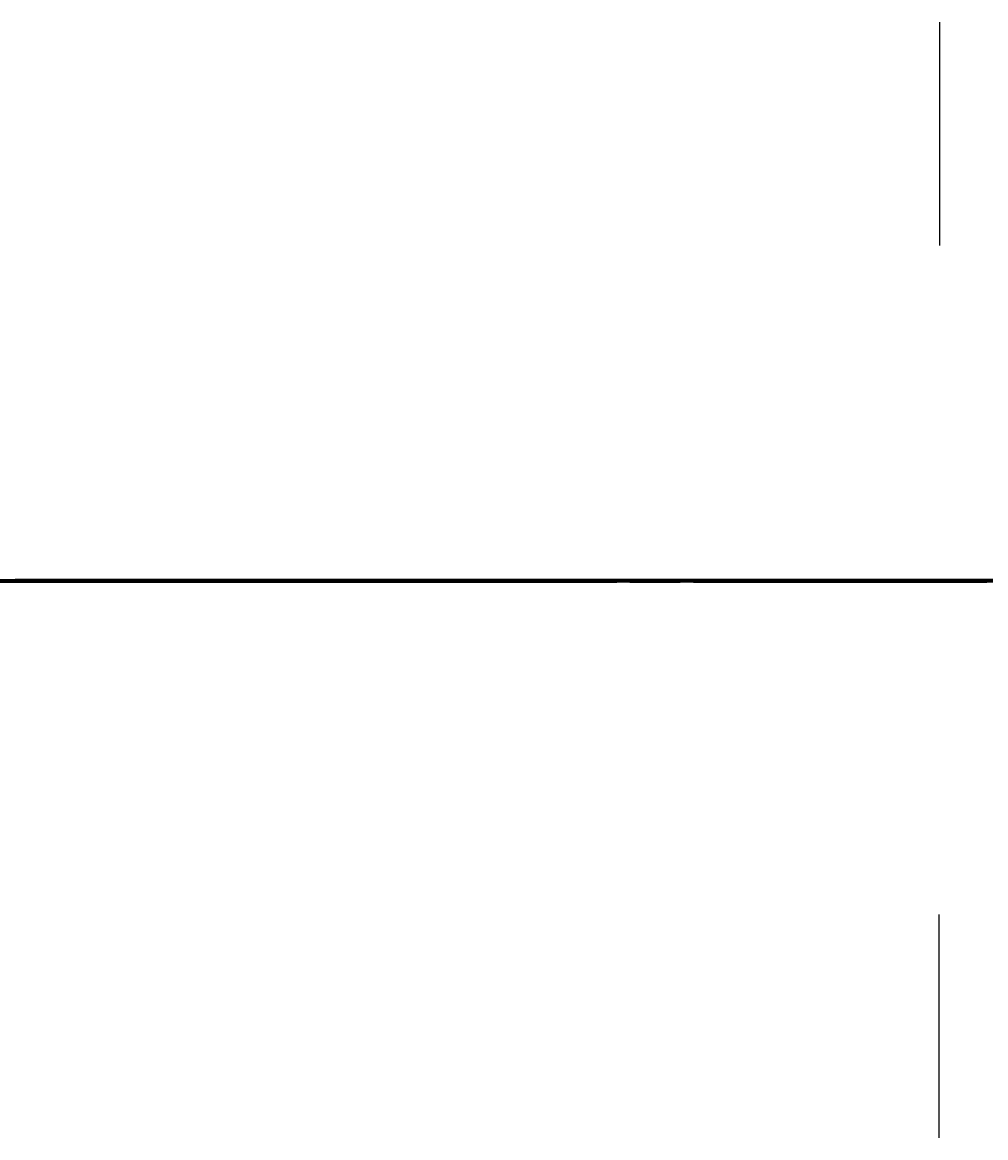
# Model space of a CAD drawing. Header units: millimetres. Extents: x -12354389001 to 271431, y -126469 to 48347.
# Tile 71 of 79: x -12325090357 to -12324945942, y -126025 to 41129. Entities that reach past the tile are written whole.
import ezdxf
from ezdxf.enums import TextEntityAlignment as Align

# ---------------------------------------------------------------- set-up
doc = ezdxf.new("R2010")
doc.units = ezdxf.units.MM
for name, pattern in [('1', [0]), ('4', [5, 3, -2]), ('BGS', [10, 0, 10])]:
    doc.linetypes.add(name, pattern=pattern)
doc.layers.get('0').update_dxf_attribs({"lineweight": 9})
doc.layers.add('00 opisy', color=7, linetype='Continuous', lineweight=25)
doc.layers.add('EBUPP', color=7, linetype='1', lineweight=30)
for name, color, linetype in [('EADTD', 7, 'Continuous'), ('EBTPO', 4, '4'), ('EBUOA', 7, 'Continuous'), ('EDZPD', 3, '1'), ('EDZTD', 3, 'Continuous'), ('SDROK', 7, 'Continuous'), ('SDRPK', 7, '1'), ('SZOPO', 7, 'BGS'), ('SZZPZ', 102, 'Continuous'), ('UCCOA', 6, 'Continuous'), ('UCCOO', 6, 'Continuous'), ('UCCPOR', 6, '1'), ('UCCTO', 6, 'Continuous'), ('UEEOA', 1, 'Continuous'), ('UEEOO', 1, 'Continuous'), ('UEEPA', 1, '1'), ('UEEPON', 1, '1'), ('UEETO', 1, 'Continuous'), ('UGGOO', 2, 'Continuous'), ('UGGPOR', 2, '1'), ('UKKOA', 7, 'Continuous'), ('UKKOO', 1, 'Continuous'), ('UKKPA', 1, '1'), ('UKKPB', 1, '1'), ('UKKTO', 1, 'Continuous'), ('UTTOO', 2, 'Continuous'), ('UTTPO', 1, '1'), ('UTTTO', 2, 'Continuous'), ('UWWOA', 5, 'Continuous'), ('UWWOO', 5, 'Continuous'), ('UWWPO', 5, '4'), ('UWWTO', 5, 'Continuous'), ('WUKOS', 7, 'Continuous'), ('WUKPS', 7, '1'), ('ZAKRES', 2, '1')]:
    doc.layers.add(name, color=color, linetype=linetype)
doc.styles.get("Standard").update_dxf_attribs({"font": 'arial.ttf'})

# ---------------------------------------------------------------- blocks, each defined once
blk = doc.blocks.new('SLS')
blk.add_circle((0, 0), 0.35)
blk = doc.blocks.new('BGB')
for centre, start, end in [((-3.00001, 0.000018), 359.999656, 59.99989), ((3.00001, 0.000018), 120.00011, 180.000344)]:
    blk.add_arc(centre, 3, start, end)
blk = doc.blocks.new('DLI')
blk.add_circle((0, 0), 0.09)
for centre, start, end in [((0, 0.750093), 30.14144, 149.85856), ((-0.713298, 0.231779), 102.145781, 221.858708), ((0.713298, 0.231779), 318.141292, 77.854219), ((-0.440797, -0.606751), 174.149498, 293.852913), ((0.440797, -0.606751), 246.147087, 5.850502)]:
    blk.add_arc(centre, 0.75, start, end)
blk = doc.blocks.new('TRA')
for p, q in [((-5.5, 2.7539), (-5.5, 1.7539)), ((-4.5, 2.7539), (-4.5, 1.7539)), ((4.5, 2.7539), (4.5, 1.7539)), ((5.5, 2.7539), (5.5, 1.7539)), ((-0.5, -2.2461), (-0.5, -3.2461)), ((0.5, -2.2461), (0.5, -3.2461))]:
    blk.add_line(p, q)
blk = doc.blocks.new('DIG')
for p, q in [((-0.6024, 0.1875), (-0.9874, 1.3242)), ((-0.9874, 1.3242), (-0.0078, 0.6309)), ((-0.0078, 0.6309), (0.9542, 1.3483)), ((0.9542, 1.3483), (0.5976, 0.2024)), ((0.5976, 0.2024), (1.5772, -0.4909)), ((-1.5645, -0.5299), (-0.6024, 0.1875)), ((-0.3645, -0.515), (-1.5645, -0.5299)), ((0.0205, -1.6517), (-0.3645, -0.515)), ((0.3772, -0.5058), (0.0205, -1.6517)), ((1.5772, -0.4909), (0.3772, -0.5058))]:
    blk.add_line(p, q)
blk.add_circle((0, 0), 0.09)
blk = doc.blocks.new('LAT')
for p, q in [((0, 1.2), (0, 2)), ((-2, 0), (-1.2, 0)), ((1.2, 0), (2, 0)), ((0, -1.2), (0, -2))]:
    blk.add_line(p, q)
blk = doc.blocks.new('STE')
for p, q in [((-1, 0.5), (-1, -0.5)), ((1, 0.5), (1, -0.5)), ((-1, 0), (1, 0))]:
    blk.add_line(p, q)
blk = doc.blocks.new('WLD')
for p, q in [((0.75, 0.5), (-0.75, 0.5)), ((-0.75, 0.5), (-0.75, -0.5)), ((0.75, -0.5), (0.75, 0.5)), ((-0.75, -0.5), (0.75, -0.5))]:
    blk.add_line(p, q)
blk = doc.blocks.new('WLZ')
blk.add_circle((0, 0), 0.4)
blk = doc.blocks.new('WSP')
blk.add_circle((0, 0), 0.09)
blk = doc.blocks.new('Wrocławska 82')
at = {"layer": 'EBTPO', "linetype": '1'}
blk.add_line((-294937.16, 33916.39), (-294938.95, 33909.84), dxfattribs=at)
at = {"layer": 'EBUPP', "linetype": '1'}
for p, q in [((-294944.05, 34102.84), (-294934.9, 34100.38)), ((-294938.99, 34093.92), (-294945.94, 34095.79)), ((-294938.65, 34095.19), (-294938.99, 34093.92)), ((-294936.45, 34094.6), (-294938.65, 34095.19)), ((-294943.04, 34008.86), (-294934.69, 34006.85)), ((-294939.41, 33990.03), (-294938.7, 33993.01)), ((-294938.7, 33993.01), (-294924.58, 33989.61)), ((-294947.13, 33991.89), (-294939.41, 33990.03)), ((-294940.45, 33863.53), (-294945.09, 33843.34)), ((-294930.23, 33861.18), (-294940.45, 33863.53)), ((-294945.09, 33843.34), (-294934.87, 33840.99))]:
    blk.add_line(p, q, dxfattribs=at)
at = {"layer": 'EDZPD', "linetype": '1'}
for p, q in [((-294942.35, 34158.86), (-294936.82, 34155.57)), ((-294937.39, 34148.51), (-294942.91, 34153.51)), ((-294952.4, 34131.45), (-294915.31, 34103.03)), ((-294940.21, 33831.77), (-294937.65, 33834.09)), ((-294940.21, 33831.77), (-294944.14, 33828.21)), ((-294922.4, 33821.22), (-294940.21, 33831.77)), ((-294925.9, 33817.56), (-294944.14, 33828.21)), ((-294941.48, 33773.08), (-294952.75, 33776.32))]:
    blk.add_line(p, q, dxfattribs=at)
at = {"layer": 'SDROK'}
blk.add_line((-294944.3607, 33971.8254), (-294941.4293, 33971.8254), dxfattribs=at)
at = {"layer": 'SDRPK', "linetype": '4'}
for p, q in [((-294936.37, 34149.84), (-294948.23, 34160.54)), ((-294941.05, 34102.04), (-294939.5, 34107.9)), ((-294938.99, 34093.92), (-294939.38, 34092.46)), ((-294943.26, 34093.46), (-294939.38, 34092.47)), ((-294939.38, 34092.46), (-294934.27, 34091.09)), ((-294969.79, 34084.61), (-294938.43, 34076.84)), ((-294936.72, 34081.01), (-294945.73, 34083.27)), ((-294937.62, 34078.23), (-294946.58, 34080.48)), ((-294944.03, 34066.24), (-294941.7, 34063.85)), ((-294941.7, 34063.85), (-294940.89, 34061.24)), ((-294940.89, 34061.24), (-294940.76, 34058.93)), ((-294940.76, 34058.93), (-294947.62, 34030.01)), ((-294941.91, 34019.99), (-294936.5, 34043.55)), ((-294936.41, 34038.76), (-294938.91, 34028.22)), ((-294938.91, 34028.22), (-294924.44, 34024.58)), ((-294940.43, 34023.15), (-294941.16, 34020.01)), ((-294941.16, 34020.01), (-294927.28, 34017.45)), ((-294942.71, 34015.39), (-294928.42, 34011.84)), ((-294933.51, 34007.41), (-294946.06, 34010.57)), ((-294939.35, 33990.28), (-294938.7, 33993.01)), ((-294936.57, 33991.77), (-294938.86, 33992.32)), ((-294936.73, 33991.09), (-294939.03, 33991.64)), ((-294936.9, 33990.41), (-294939.19, 33990.96)), ((-294937.06, 33989.73), (-294939.35, 33990.28)), ((-294940.79, 33984.49), (-294939.41, 33990.03)), ((-294945.52, 33989.04), (-294940.92, 33986.61)), ((-294940.92, 33986.61), (-294940.39, 33986.67)), ((-294927.78, 33960.8), (-294956.72, 33967.7)), ((-294936.94, 33959.82), (-294956.95, 33964.74)), ((-294957.07, 33964.17), (-294937.08, 33959.26)), ((-294925.32, 33950.59), (-294953.66, 33957.6)), ((-294925.94, 33948.46), (-294954.21, 33955.52)), ((-294933.49, 33838.09), (-294950.76, 33842.07))]:
    blk.add_line(p, q, dxfattribs=at)
at = {"layer": 'SDRPK', "linetype": '1'}
for p, q in [((-294939.33, 34152.54), (-294935.61, 34157.02)), ((-294942.5, 34150.1), (-294939.33, 34152.54)), ((-294941.41, 34143.83), (-294936.57, 34149.66)), ((-294945.15, 34146.59), (-294941.41, 34143.83)), ((-294944.24, 34144.81), (-294941.4, 34143.12)), ((-294936.77, 34140.36), (-294941.41, 34143.83)), ((-294941.4, 34143.12), (-294936.77, 34140.36)), ((-294943.44, 34131.93), (-294941.02, 34130.21)), ((-294939.87, 34129.46), (-294934.7, 34125.89)), ((-294945.48, 34128.5), (-294939.42, 34124.84)), ((-294939.42, 34124.84), (-294933.89, 34120.44)), ((-294938.99, 34093.92), (-294936.79, 34093.33)), ((-294943.5, 34044.93), (-294940.32, 34058.75)), ((-294937.13, 34048.29), (-294941.98, 34027.48)), ((-294943.35, 34021.97), (-294941.91, 34019.99)), ((-294941.91, 34019.99), (-294927.31, 34016.75)), ((-294940.85, 34015.68), (-294942.8, 34016.11)), ((-294928.6, 34012.83), (-294940.85, 34015.68)), ((-294998.3, 33993.18), (-294919.48, 33973.86)), ((-294940.91, 33984.52), (-294913, 33977.86)), ((-294914.93, 33943.43), (-295031.34, 33971.7)), ((-294931.78, 33940.05), (-295016.3, 33960.57)), ((-294939.72, 33869.75), (-294928.04, 33880.96)), ((-294940.08, 33864.87), (-294928.49, 33862.08)), ((-294940.65, 33842.32), (-294940.89, 33841.29)), ((-294940.36, 33842.25), (-294940.6, 33841.23)), ((-294940.07, 33842.18), (-294940.3, 33841.16)), ((-294939.78, 33842.12), (-294940.01, 33841.09)), ((-294939.48, 33842.05), (-294939.72, 33841.02)), ((-294939.19, 33841.98), (-294939.43, 33840.96)), ((-294938.9, 33841.92), (-294939.14, 33840.89)), ((-294938.61, 33841.85), (-294938.84, 33840.82)), ((-294938.31, 33841.78), (-294938.55, 33840.75)), ((-294941.12, 33819.98), (-294938.11, 33824.81)), ((-294947.12, 33810.13), (-294941.12, 33819.98)), ((-294948.21, 33800.64), (-294941.91, 33811.42)), ((-294940.52, 33808.96), (-294941.91, 33811.42)), ((-294938.53, 33808.25), (-294936.57, 33811.25)), ((-294945.76, 33800.59), (-294940.52, 33808.96)), ((-294956.79, 33778.21), (-294938.53, 33808.25)), ((-294941.94, 33773.11), (-294941.59, 33771.36))]:
    blk.add_line(p, q, dxfattribs=at)
for centre, radius, start, end in [((-294965.4291, 34088.9844), 47.87, 57.72881, 71.2351), ((-294945.1898, 34081.8797), 8.47, 270.4721, 340.41117), ((-294948.9427, 34059.8292), 8.69, 352.86606, 76.81107), ((-294938.5318, 33995.4953), 11.23, 182.63004, 257.77389), ((-294944.647, 33898.7666), 11.79, 259.08259, 344.06643), ((-294943.8823, 33897.7017), 15.76, 263.59635, 339.60705), ((-295088.0399, 34062.9623), 237.41, 305.986217, 310.743054), ((-294927.5242, 33853.6723), 20.18, 127.1823, 158.89084), ((-294933.5204, 33800.564), 13.72, 73.96236, 127.69701)]:
    blk.add_arc(centre, radius, start, end, dxfattribs=at)
at = {"layer": 'SZOPO', "linetype": 'BGS'}
for p, q in [((-294952.81, 34130.7), (-294936.76, 34103.87)), ((-294945.4, 33979.5), (-294919.26, 33973.08)), ((-294908.65, 33956.75), (-294948.39, 33966.54)), ((-294957.26, 33963.65), (-294908.99, 33951.6)), ((-294932.07, 33887.04), (-294941.21, 33878.08)), ((-294941.21, 33878.08), (-294951.57, 33869.67)), ((-294940.08, 33864.87), (-294930.39, 33877.16)), ((-294940.45, 33863.53), (-294940.08, 33864.87)), ((-294940.45, 33863.53), (-294942.89, 33864.09)), ((-294942.99, 33841.52), (-294937.14, 33840.18)), ((-294944.55, 33828.03), (-294937.82, 33833.76)), ((-294940.53, 33805.02), (-294936.81, 33810.83))]:
    blk.add_line(p, q, dxfattribs=at)
at = {"layer": 'UCCPOR', "linetype": '1'}
for p, q in [((-294956.44, 34040.01), (-294936.64, 34034.96)), ((-294956.64, 34039.18), (-294936.84, 34034.13)), ((-294941.55, 34008.5), (-294936.52, 34028.5)), ((-294935.54, 34028.27), (-294940.58, 34008.27)), ((-294943.09, 33837.96), (-294936.56, 33836.38)), ((-294943.3, 33837.07), (-294936.14, 33835.34))]:
    blk.add_line(p, q, dxfattribs=at)
at = {"layer": 'UEEPON', "linetype": '1'}
for p, q in [((-294940.95, 34148.59), (-294945.68, 34153.23)), ((-294940.4, 34151.83), (-294943.83, 34153.2)), ((-294942.4, 34153.02), (-294941.5, 34152.24)), ((-294941.11, 34150.36), (-294944.02, 34152.77)), ((-294941.5, 34152.24), (-294938.51, 34149.64)), ((-294935.26, 34147.02), (-294940.4, 34151.83)), ((-294940.7, 34150.02), (-294941.11, 34150.36)), ((-294938.97, 34148.53), (-294940.7, 34150.02)), ((-294938.51, 34149.64), (-294935.33, 34146.7)), ((-294937.81, 34145.63), (-294940.95, 34148.59)), ((-294936.61, 34146.5), (-294938.97, 34148.53)), ((-294943.71, 34130.65), (-294940.27, 34128.82)), ((-294940.27, 34128.82), (-294935.48, 34125.46)), ((-294941.03, 34126.95), (-294943.55, 34128.21)), ((-294937.27, 34125.08), (-294941.03, 34126.95)), ((-294938.63, 34079.55), (-294940.57, 34074.81)), ((-294953.97, 34077.96), (-294940.57, 34074.81)), ((-294940.57, 34074.81), (-294940.62, 34074.29)), ((-294940.57, 34074.81), (-294938.34, 34074.3)), ((-294940.62, 34074.29), (-294940.87, 34071.49)), ((-294940.87, 34071.49), (-294941.89, 34060.41)), ((-294943.05, 34029.58), (-294939.88, 34028.54)), ((-294939.88, 34028.54), (-294942.04, 34019.23)), ((-294942.07, 34009.67), (-294938.65, 34009.03)), ((-294938.65, 34009.03), (-294935.88, 34008.52)), ((-294928.85, 33972.88), (-294945.69, 33976.8)), ((-294940.75, 33875.8), (-294942.21, 33876.15)), ((-294937.37, 33870.87), (-294942.44, 33875.98)), ((-294938.02, 33875.14), (-294940.75, 33875.8)), ((-294937.37, 33870.87), (-294939.32, 33868.14)), ((-294939.32, 33868.14), (-294941.25, 33862.84)), ((-294942.16, 33863.08), (-294941.25, 33862.84)), ((-294941.25, 33862.84), (-294941.26, 33862.81)), ((-294941.25, 33862.84), (-294940.64, 33862.68)), ((-294941.26, 33862.81), (-294940.64, 33862.68)), ((-294939.7, 33826.67), (-294931.26, 33832.47)), ((-294938.74, 33830.49), (-294936.54, 33832.24)), ((-294940.41, 33829.17), (-294938.74, 33830.49)), ((-294945.34, 33821.98), (-294940.41, 33829.17)), ((-294939.69, 33825.18), (-294936.09, 33828.78)), ((-294942.75, 33826.58), (-294939.7, 33826.67)), ((-294941.68, 33823.19), (-294939.69, 33825.18)), ((-294942.79, 33822.08), (-294941.68, 33823.19)), ((-294941.02, 33812.89), (-294943.45, 33814.29)), ((-294935.32, 33809.61), (-294941.02, 33812.89)), ((-294937.78, 33804.94), (-294939.09, 33802.46)), ((-294939.09, 33802.46), (-294939.66, 33801.38)), ((-294939.66, 33801.38), (-294943.2, 33796.48)), ((-294944.21, 33775.14), (-294941.48, 33774.44)), ((-294941.48, 33774.44), (-294940.12, 33774.08))]:
    blk.add_line(p, q, dxfattribs=at)
at = {"layer": 'UEETO'}
for p, q in [((-294942.1222, 34089.9374), (-294933.8709, 34089.9374)), ((-294940.64, 33862.68), (-294938.3058, 33864.1953))]:
    blk.add_line(p, q, dxfattribs=at)
at = {"layer": 'UGGPOR', "linetype": '1'}
for p, q in [((-294938.85, 34149.01), (-294942.45, 34152.58)), ((-294937.73, 34147.88), (-294938.85, 34149.01)), ((-294945.24, 34127.47), (-294940.27, 34124.5)), ((-294940.27, 34124.5), (-294934.66, 34121.25)), ((-294944.66, 33813.95), (-294941.18, 33811.47)), ((-294941.18, 33811.47), (-294939.15, 33810.03)), ((-294939.15, 33810.03), (-294942.75, 33803.94)), ((-294946.65, 33775.24), (-294940.6, 33773.45))]:
    blk.add_line(p, q, dxfattribs=at)
at = {"layer": 'UKKOA'}
for p, q in [((-294944.09, 34112.89), (-294941.8497, 34113.4526)), ((-294941.8497, 34113.4526), (-294935.4657, 34113.4526)), ((-294946.7302, 34105.6562), (-294940.4114, 34105.6562)), ((-294940.23, 34102.54), (-294940.4114, 34105.6562)), ((-294941.86, 34069.82), (-294940.1983, 34071.3886)), ((-294940.1983, 34071.3886), (-294933.8143, 34071.3886)), ((-294942.3222, 34066.857), (-294936.0034, 34066.857)), ((-294940.65, 33871.68), (-294937.9381, 33872.5713)), ((-294944.9439, 33858.9798), (-294938.6251, 33858.9798)), ((-294940.9, 33819.18), (-294939.8471, 33817.497)), ((-294939.8471, 33817.497), (-294933.854, 33817.497))]:
    blk.add_line(p, q, dxfattribs=at)
at = {"layer": 'UKKPB', "linetype": '1'}
for p, q in [((-294941.84, 34146.63), (-294938.2, 34151.96)), ((-294943.92, 34143.58), (-294941.84, 34146.63)), ((-294944.46, 34142.79), (-294937.27, 34138.17)), ((-294930.53, 34132.74), (-294944.34, 34141.67)), ((-294941.44, 34102.73), (-294944.59, 34103.47)), ((-294940.53, 34102.51), (-294941.44, 34102.73)), ((-294940.2, 34102.24), (-294940.29, 34101.83)), ((-294941.37, 34069.73), (-294938.23, 34069.09)), ((-294937.83, 34053.51), (-294939.53, 34045.82)), ((-294939.53, 34045.82), (-294940.33, 34042.29)), ((-294940.33, 34042.29), (-294941.14, 34038.68)), ((-294941.14, 34038.68), (-294942.38, 34033.2)), ((-294945.02, 34020.23), (-294941.47, 34019.34)), ((-294941.47, 34019.34), (-294937.88, 34018.44)), ((-294937.68, 33981.03), (-294952.74, 33984.89)), ((-294935.45, 33877.28), (-294940.43, 33871.88)), ((-294940.92, 33871.54), (-294945.97, 33871.48)), ((-294945.62, 33867.51), (-294940.85, 33871.46)), ((-294942.59, 33867.13), (-294940.79, 33871.41)), ((-294946.36, 33858.2), (-294941.86, 33857.4)), ((-294940.68, 33819.38), (-294937.44, 33822.4)), ((-294941.16, 33819.31), (-294944.06, 33820.76)), ((-294941.01, 33819.07), (-294940.68, 33819.38)), ((-294941.1, 33818.96), (-294941.01, 33819.07)), ((-294948.59, 33810.03), (-294941.1, 33818.96))]:
    blk.add_line(p, q, dxfattribs=at)
at = {"layer": 'UKKTO'}
for p, q in [((-294943.9095, 34113.0557), (-294934.8982, 34113.0557)), ((-294949.587, 34105.7562), (-294940.3042, 34105.7562)), ((-294940.23, 34102.54), (-294940.3042, 34105.7562)), ((-294941.86, 34069.82), (-294940.0734, 34070.105)), ((-294940.0734, 34070.105), (-294930.7363, 34070.105)), ((-294945.0183, 34065.9322), (-294935.7355, 34065.9322)), ((-294940.65, 33871.68), (-294938.5875, 33871.733)), ((-294938.5875, 33871.733), (-294929.7932, 33871.733))]:
    blk.add_line(p, q, dxfattribs=at)
at = {"layer": 'UTTPO', "linetype": '1'}
for p, q in [((-294940.68, 34123.19), (-294946.67, 34127.66)), ((-294933.36, 34121.13), (-294942.43, 34126.55)), ((-294935.87, 34119.6), (-294940.68, 34123.19)), ((-294941.69, 34080.25), (-294954.24, 34083.37)), ((-294944.9, 34066.95), (-294941.69, 34080.25)), ((-294930.12, 34072.62), (-294949.95, 34076.36)), ((-294940.5, 34053.18), (-294944.4, 34054.35)), ((-294939.05, 34052.74), (-294940.5, 34053.18)), ((-294934.42, 34051.35), (-294939.05, 34052.74)), ((-294941.26, 34025.31), (-294934.48, 34050.97)), ((-294938.17, 34039.45), (-294940.79, 34027.86)), ((-294940.79, 34027.86), (-294932.87, 34025.95)), ((-294949.16, 33991.21), (-294941.26, 34025.31))]:
    blk.add_line(p, q, dxfattribs=at)
at = {"layer": 'UTTTO'}
for p, q in [((-294938.9632, 34083.6705), (-294930.7118, 34083.6705)), ((-294940.6726, 34070.6363), (-294932.4212, 34070.6363)), ((-294943.266, 34059.3547), (-294934.5261, 34059.3547)), ((-294943.8392, 34053.7268), (-294934.7736, 34053.7268)), ((-294943.952, 34050.4988), (-294934.9407, 34050.4988)), ((-294945.4274, 34048.9869), (-294936.4161, 34048.9869))]:
    blk.add_line(p, q, dxfattribs=at)
at = {"layer": 'UWWPO', "linetype": '1'}
for p, q in [((-294941.01, 34151.44), (-294943.68, 34152.66)), ((-294937.29, 34146.14), (-294943.62, 34152.14)), ((-294934.37, 34144.98), (-294941.01, 34151.44)), ((-294942.2, 34077.24), (-294929.98, 34074.36)), ((-294936.05, 34046.34), (-294941.38, 34024.86)), ((-294941.38, 34024.86), (-294941.84, 34022.98)), ((-294941.84, 34022.98), (-294944.13, 34013.81)), ((-294932.06, 33977.25), (-294949, 33981.43)), ((-294945.13, 33879.68), (-294922.61, 33895.32)), ((-294933.62, 33890.42), (-294944.95, 33880.83)), ((-294949.16, 33865.28), (-294937.66, 33878.28)), ((-294943.72, 33783.63), (-294937.79, 33781.92)), ((-294938.06, 33779.25), (-294938.86, 33776.16))]:
    blk.add_line(p, q, dxfattribs=at)
at = {"layer": 'UWWTO'}
blk.add_line((-294946.1231, 34046.5768), (-294937.8724, 34046.6779), dxfattribs=at)
at = {"layer": 'WUKPS', "linetype": '1'}
for p, q in [((-294941.15, 33878.53), (-294952.17, 33869.75)), ((-294951.63, 33872.12), (-294941.15, 33878.53))]:
    blk.add_line(p, q, dxfattribs=at)
at = {"layer": 'ZAKRES', "linetype": '1'}
for p, q in [((-294952.41, 34131.44), (-294915.26, 34102.99)), ((-294937.58, 33834.24), (-294944.15, 33828.28))]:
    blk.add_line(p, q, dxfattribs=at)
at = {"layer": 'SDROK'}
blk.add_blockref('SLS', (-294939.02, 33909.6), dxfattribs=at)
at = {"layer": 'SZOPO', "rotation": 231.760002}
blk.add_blockref('BGB', (-294938.77, 33866.53), dxfattribs=at)
at = {"layer": 'SZZPZ'}
for name, p in [('TRA', (-294941.61, 34154.26)), ('TRA', (-294933.73, 34145.96)), ('DLI', (-294937.34, 34144.56)), ('DLI', (-294939.64, 34121.2)), ('TRA', (-294936.54, 34110.66)), ('DLI', (-294941.47, 34109.63)), ('TRA', (-294944.4, 34105.08)), ('DIG', (-294940.43, 33987.7)), ('DLI', (-294940.11, 33973.29)), ('TRA', (-294936.43, 33966.57)), ('TRA', (-294942.22, 33956.33)), ('TRA', (-294935.21, 33926.89)), ('TRA', (-294945.72, 33916.1)), ('DLI', (-294938.01, 33881.93)), ('DLI', (-294939.85, 33880.81)), ('DLI', (-294937.52, 33880.6)), ('DLI', (-294941.82, 33878.99)), ('TRA', (-294939.28, 33836.37)), ('TRA', (-294944.98, 33831.23)), ('TRA', (-294941.45, 33795.71)), ('TRA', (-294943.8, 33789.36)), ('TRA', (-294939.55, 33789.36)), ('TRA', (-294941.68, 33787.24)), ('TRA', (-294947.19, 33777.94)), ('DLI', (-294939.65, 33778.63))]:
    blk.add_blockref(name, p, dxfattribs=at)
at = {"layer": 'UEEPA'}
for name, p, rotation in [('STE', (-294942.16, 34094.76), 345.3), ('LAT', (-294938.63, 34079.8), 89.99999900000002), ('STE', (-294940.64, 33862.68), 77.46999)]:
    blk.add_blockref(name, p, dxfattribs=dict(at, rotation=rotation))
for p in [(-294938.63, 34079.8), (-294941.94, 34060.17)]:
    blk.add_blockref('SLS', p, dxfattribs=at)
at = {"layer": 'UKKPA'}
for p in [(-294940.23, 34102.54), (-294940.65, 33871.68)]:
    blk.add_blockref('WLZ', p, dxfattribs=at)
for name, p, rotation in [('WLD', (-294941.86, 34069.82), 349.19), ('WLZ', (-294940.9, 33819.18), 42.96999400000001)]:
    blk.add_blockref(name, p, dxfattribs=dict(at, rotation=rotation))
at = {"layer": 'WUKOS'}
for p in [(-294939.5, 34129.54), (-294939.86, 34129.11), (-294941.27, 34126.2), (-294940.01, 34059.2), (-294941.49, 34031), (-294939.51, 33989.84), (-294940.72, 33984.64), (-294940.78, 33984.22), (-294941.64, 33878.89), (-294940.32, 33863.66), (-294940.66, 33809.03), (-294940.32, 33808.86)]:
    blk.add_blockref('WSP', p, dxfattribs=at)
at = {"layer": 'EADTD', "oblique": 15}
for s, rotation, p in [('36', 256.2392, (-294941.88, 34000.71)), ('61', 256.5268, (-294940.81, 33854.03))]:
    blk.add_text(s, height=2.5, rotation=rotation, dxfattribs=at).set_placement(p, align=Align.TOP_LEFT)
at = {"layer": 'EBUOA', "oblique": 15}
blk.add_text('i', height=2.5, dxfattribs=at).set_placement((-294940.93, 34097.52))
at = {"layer": 'EDZTD', "oblique": 15}
blk.add_text('2/6', height=2.5, dxfattribs=at).set_placement((-294943.38, 34158.52), align=Align.TOP_LEFT)
at = {"layer": 'SDROK', "oblique": 15}
for s, rotation, p in [('bruk', 50.32, (-294943.48, 34147.23)), ('bet.', 74.99, (-294938.76, 34101.71)), ('asf.', 345.94, (-294941.3, 34086.36)), ('ch.bet.', 76.87, (-294940.32, 34030.77)), ('bet.', 346.2, (-294945.16, 33961.29)), ('żwir', 346.356, (-294940.07, 33952.5))]:
    blk.add_text(s, height=1.5, rotation=rotation, dxfattribs=at).set_placement(p)
blk.add_text('bet.', height=1.5, dxfattribs=at).set_placement((-294944.23, 33973.83), align=Align.TOP_LEFT)
at = {"layer": 'UCCOA', "oblique": 15}
blk.add_text('209.85', height=1.8, dxfattribs=at).set_placement((-294947.42, 33833.98))
at = {"layer": 'UCCOO', "oblique": 15}
blk.add_text('c.o', height=1.8, rotation=346.4, dxfattribs=at).set_placement((-294942.69, 33837.14))
at = {"layer": 'UCCTO', "oblique": 15}
for s, rotation, p in [('1-1.2/30', 347.2186, (-294945.17, 34038.07)), ('1-1.2/31', 78.7518, (-294939.42, 34020.54)), ('1-1.2/34', 348.4862, (-294941.56, 33838.61))]:
    blk.add_text(s, height=1.5, rotation=rotation, dxfattribs=at).set_placement(p, align=Align.TOP_LEFT)
at = {"layer": 'UEEOA', "oblique": 15}
blk.add_text('e', height=1.8, dxfattribs=at).set_placement((-294940.22, 33862.55), align=Align.TOP_LEFT)
at = {"layer": 'UEEOO', "oblique": 15}
for s, rotation, p in [('eWA', 325.82, (-294945.74, 34157.88)), ('eNA', 317.3373, (-294942.65, 34152.5)), ('eNA', 319.25, (-294939.49, 34149.54)), ('eNA', 333.54, (-294942.63, 34128.86)), ('eNA', 84.74, (-294941.3, 34066.29)), ('eNA', 341.94, (-294945.04, 34031.32)), ('eNA', 76.97, (-294942.53, 34016.72)), ('eNA', 70.421, (-294942.03, 33863.96)), ('eNA', 38.49, (-294938.67, 33831.99)), ('eNA', 45.01, (-294942.01, 33824.46)), ('eNA', 330.06, (-294942.8, 33815.12)), ('eNA', 62.23, (-294939.4, 33804.4)), ('eNA', 345.52, (-294943.21, 33776.04))]:
    blk.add_text(s, height=1.8, rotation=rotation, dxfattribs=at).set_placement(p, align=Align.TOP_LEFT)
at = {"layer": 'UEETO', "oblique": 15}
blk.add_text('921d-3-3', height=1.5, dxfattribs=at).set_placement((-294941.99, 34091.94), align=Align.TOP_LEFT)
for s, rotation, p in [('1-1.3/61', 85.5588, (-294941.33, 34062.56)), ('1-1.2/94', 343.133, (-294946.92, 34030.56)), ('1-1.2/94', 78.5627, (-294943.27, 34011.82)), ('1-1.2/94', 350.1061, (-294940.21, 34009.15)), ('1-1.1/53', 317.9887, (-294940.78, 33875.7)), ('1-1.2/82', 72.8973, (-294940.91, 33866.2))]:
    blk.add_text(s, height=1.5, rotation=rotation, dxfattribs=at).set_placement(p, align=Align.TOP_LEFT)
at = {"layer": 'UGGOO', "oblique": 15}
for s, rotation, p in [('gA', 314.77, (-294940.88, 34150.59)), ('g90PE', 324.59, (-294945, 33812.89))]:
    blk.add_text(s, height=1.8, rotation=rotation, dxfattribs=at).set_placement(p)
at = {"layer": 'UKKOA', "oblique": 15}
for s, p in [('214.72', (-294941.69, 34114.05)), ('214.49', (-294940.04, 34071.99)), ('212.28', (-294944.78, 33859.58))]:
    blk.add_text(s, height=1.8, dxfattribs=at).set_placement(p)
for s, p in [('213.34', (-294941.75, 34113.42)), ('213.80', (-294943.41, 34105.76)), ('k', (-294939.84, 34103.75)), ('212.06', (-294940.14, 34071.4)), ('k', (-294941.98, 34071.26)), ('212.32', (-294939.02, 34066.85)), ('k', (-294941.56, 33872.76)), ('209.58', (-294945.01, 33859.06)), ('k', (-294941.83, 33820.97)), ('212.01', (-294939.69, 33819.9)), ('208.99', (-294940.03, 33818.42))]:
    blk.add_text(s, height=1.8, dxfattribs=at).set_placement(p, align=Align.TOP_LEFT)
for s, p in [('214.95', (-294939.77, 34106.26)), ('215.00', (-294935.36, 34067.46))]:
    blk.add_text(s, height=1.8, dxfattribs=at).set_placement(p, align=Align.RIGHT)
at = {"layer": 'UKKOO', "oblique": 15}
for s, rotation, p in [('k200', 55.68, (-294943.46, 34146.13)), ('k150', 346.71, (-294946.05, 34103.51)), ('k250', 77.26, (-294941.42, 34042.46))]:
    blk.add_text(s, height=1.8, rotation=rotation, dxfattribs=at).set_placement(p, align=Align.TOP_LEFT)
blk.add_text('ndn', height=1.8, dxfattribs=at).set_placement((-294944.06, 34112.52), align=Align.TOP_LEFT)
at = {"layer": 'UKKTO', "oblique": 15}
for s, p in [('921d-3-21', (-294943.78, 34113.56)), ('921d-3-24', (-294939.94, 34070.6))]:
    blk.add_text(s, height=1.5, dxfattribs=at).set_placement(p)
blk.add_text('921d-3-20', height=1.5, dxfattribs=at).set_placement((-294939.77, 34106.26), align=Align.RIGHT)
for s, rotation, p in [('1-1.2/45', 348.381, (-294943.88, 34102.97)), ('1-1.1/169', 348.39, (-294947.09, 34072.06)), ('1-1.1/170', 350.5377, (-294939.76, 34070.21)), ('1-1.1/160', 79.6952, (-294942.17, 34038.32)), ('1-1.1/138', 346.9242, (-294941.96, 33983.24)), ('1-1.1/174', 39.4157, (-294946.13, 33868.35))]:
    blk.add_text(s, height=1.5, rotation=rotation, dxfattribs=at).set_placement(p, align=Align.TOP_LEFT)
blk.add_text('921d-3-25', height=1.5, dxfattribs=at).set_placement((-294935.2, 34067.93), align=Align.TOP_RIGHT)
blk.add_text('971b-1-28', height=1.5, dxfattribs=at).set_placement((-294950.82, 33835.75), align=Align.TOP_LEFT)
at = {"layer": 'UTTOO', "oblique": 15}
for s, rotation, p in [('tA', 324.68, (-294942.42, 34124.6)), ('niecz.', 345.9638, (-294945.32, 34081.65)), ('tA', 343.31, (-294940.25, 34053.27))]:
    blk.add_text(s, height=1.8, rotation=rotation, dxfattribs=at).set_placement(p)
at = {"layer": 'UTTTO', "oblique": 15}
for s, rotation, p in [('1-1.2/35', 346.5064, (-294946.88, 34104.61)), ('1-1.1/64', 345.6197, (-294945.8, 34081.21)), ('1-1.1/66', 347.7117, (-294946.04, 34079.32)), ('1-1.1/73', 343.8278, (-294938.88, 34053.58)), ('1-1.1/74', 76.5838, (-294939.51, 34038.07))]:
    blk.add_text(s, height=1.5, rotation=rotation, dxfattribs=at).set_placement(p, align=Align.TOP_LEFT)
for s, p in [('921d-3-8', (-294931.89, 34072.64)), ('921d-3-11', (-294933.99, 34061.35)), ('921d-3-13', (-294935.88, 34050.99))]:
    blk.add_text(s, height=1.5, dxfattribs=at).set_placement(p, align=Align.TOP_RIGHT)
blk.add_text('921d-3-14', height=1.5, dxfattribs=at).set_placement((-294934.24, 34054.23), align=Align.RIGHT)
blk.add_text('921d-3-12', height=1.5, dxfattribs=at).set_placement((-294943.82, 34052.5), align=Align.TOP_LEFT)
at = {"layer": 'UWWOA', "oblique": 15}
blk.add_text('w', height=1.8, dxfattribs=at).set_placement((-294938.56, 33781.13))
at = {"layer": 'UWWOO', "oblique": 15}
for rotation, p in [(76.07, (-294941.57, 34024.84)), (48.54, (-294943.14, 33872.4))]:
    blk.add_text('wA', height=1.8, rotation=rotation, dxfattribs=at).set_placement(p)
blk.add_text('212.21', height=1.8, dxfattribs=at).set_placement((-294941.94, 33780.07))
at = {"layer": 'UWWTO', "oblique": 15}
blk.add_text('921d-3-7', height=1.5, rotation=0.702, dxfattribs=at).set_placement((-294937.34, 34047.18), align=Align.RIGHT)
for s, rotation, p in [('1-1.1/62', 77.692, (-294943.15, 34021.05)), ('1-1.1/74', 48.8655, (-294944.26, 33872.11))]:
    blk.add_text(s, height=1.5, rotation=rotation, dxfattribs=at).set_placement(p, align=Align.TOP_LEFT)
at = {"layer": 'WUKOS', "oblique": 15}
for s, rotation, p in [('214.93', 325.36, (-294939.35, 34129.4)), ('215.04', 325.36, (-294940.27, 34128.43)), ('215.12', 325.36, (-294941.06, 34126.25)), ('215.00', 345.18, (-294943.42, 34092.4)), ('214.57', 348.18, (-294948.64, 34074.37)), ('214.38', 333.46, (-294945.32, 34068.16)), ('214.20', 76.41, (-294941.38, 34031.18)), ('213.78', 346.97, (-294940.5, 33984.66)), ('213.73', 346.51, (-294941, 33983.3)), ('213.79', 348.55, (-294940.65, 33960.78)), ('213.42', 348.97, (-294941.54, 33959.02)), ('213.06', 348.08, (-294949.1, 33886.36)), ('212.24', 73.95, (-294943.18, 33853.29)), ('211.86', 59.7, (-294944.83, 33806.79)), ('211.95', 57.92, (-294942.56, 33806.02)), ('212.10', 57.92, (-294941.56, 33805.3)), ('211.77', 343.72, (-294945.9, 33772.9))]:
    blk.add_text(s, height=1.8, rotation=rotation, dxfattribs=at).set_placement(p)
for s, p in [('214.67', (-294945.22, 34083.6)), ('214.57', (-294946.27, 34080.53)), ('214.51', (-294942.72, 34064.4)), ('214.47', (-294939.69, 34059.51)), ('214.54', (-294943.84, 34054.7)), ('214.43', (-294948.05, 34050.26)), ('214.47', (-294939, 34050.06)), ('214.38', (-294940.4, 34045.72)), ('214.06', (-294942.85, 34009.26)), ('213.94', (-294943.73, 33988.98)), ('214.15', (-294949.28, 33980.75)), ('213.68', (-294942.35, 33976.97)), ('213.66', (-294946.03, 33974.5)), ('213.57', (-294944.38, 33972.73)), ('213.04', (-294940.74, 33884.01)), ('212.68', (-294941.27, 33878.6)), ('212.23', (-294945.83, 33871.99)), ('212.33', (-294940.08, 33863.8)), ('212.18', (-294941.71, 33834.31)), ('212.08', (-294949.26, 33828.22)), ('212.02', (-294948.67, 33764.17))]:
    blk.add_text(s, height=1.8, dxfattribs=at).set_placement(p)

msp = doc.modelspace()

# ---------------------------------------------------------------- block references
at = {"layer": '00 opisy', "color": 7, "ltscale": 0.5, "xscale": 41788.44072896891, "zscale": 41788.44072896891}
msp.add_blockref('Wrocławska 82', (72579.819, -76527.721), dxfattribs=at)

doc.saveas('drawing.dxf')
